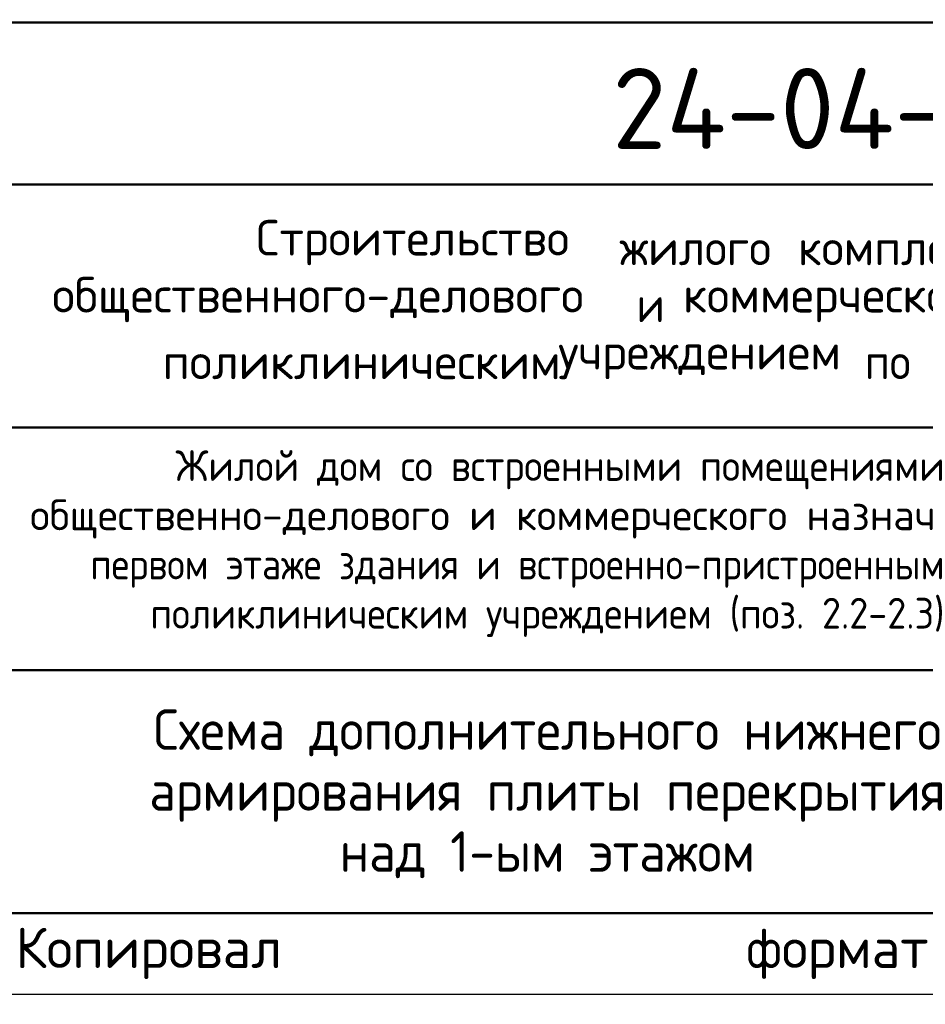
# Model space of a CAD drawing. Header units: millimetres. Extents: x 0 to 50400, y -76 to 35640.
# Tile 5 of 10: x 35493 to 42201, y -76 to 7222. Entities that reach past the tile are written whole.
import ezdxf

# ---------------------------------------------------------------- set-up
doc = ezdxf.new("R2010")
doc.units = ezdxf.units.MM
doc.layers.add('Standard', color=7, linetype='Continuous', lineweight=25)
doc.styles.add('ISOCPEUR', font='txt')

msp = doc.modelspace()

# ---------------------------------------------------------------- linework, layer by layer
at = {"layer": 'Standard', "color": 7, "linetype": 'Continuous', "lineweight": 50, "transparency": 33554687}
for p, q in [((27600, 7200), (49800, 7200)), ((35400, 6000), (49800, 6000)), ((35400, 4200), (49800, 4200)), ((35400, 2400), (49800, 2400))]:
    msp.add_line(p, q, dxfattribs=at)
at = {"layer": 'Standard', "color": 7, "linetype": 'Continuous', "lineweight": 25, "transparency": 33554687}
msp.add_line((27600, 600), (49800, 600), dxfattribs=at)
msp.add_line((27600, 600), (49800, 600), dxfattribs=at)
msp.add_line((27600, 600), (49800, 600), dxfattribs=at)
msp.add_lwpolyline([(0, 0), (50400, 0), (50400, 35640), (0, 35640), (0, 0)], close=True, dxfattribs=at)
at = {"layer": 'Standard', "color": 7, "linetype": 'Continuous', "lineweight": 50, "transparency": 33554687}
msp.add_lwpolyline([(2400, 35040), (49800, 35040), (49800, 600), (2400, 600), (2400, 35040)], close=True, dxfattribs=at)

# ---------------------------------------------------------------- texts
at = {"layer": 'Standard', "color": 7, "linetype": 'Continuous', "lineweight": 50, "transparency": 33554687, "insert": (39882.1, 6261.8), "char_height": 600, "width": 6049.905, "attachment_point": 7, "style": 'ISOCPEUR'}
msp.add_mtext('\\W0.98;24-04-КЖ.2-5.2', dxfattribs=at)
at = {"layer": 'Standard', "color": 7, "linetype": 'Continuous', "lineweight": 25, "transparency": 33554687, "char_height": 264, "attachment_point": 7, "style": 'ISOCPEUR'}
for s, insert, width in [('\\W0.98;Строительство ', (37244.6, 5402), 2820.834), ('\\W0.96;жилого ', (39937.4, 5402), 1446.12), ('\\W0.97;комплекса ', (41257.4, 5402), 1975.295), ('\\W0.99;общественного-делового ', (35733.3, 4979.6), 4457.19), ('\\W0.87;и ', (40062.9, 4979.6), 457.48), ('\\W0.98;коммерческого ', (40406.1, 4979.6), 2714.914), ('\\W0.98;поликлиническим ', (36551.7, 4557.2), 3058.058), ('\\W0.98;учреждением ', (39482.1, 4557.2), 2397.896), ('\\W0.91;по ', (41752.5, 4557.2), 647.689)]:
    msp.add_mtext(s, dxfattribs=dict(at, insert=insert, width=width))
at = {"layer": 'Standard', "color": 7, "linetype": 'Continuous', "lineweight": 18, "transparency": 33554687, "char_height": 228, "attachment_point": 7, "style": 'ISOCPEUR'}
for s, insert, width in [('\\W0.99;Жилой дом со встроенными помещениями', (36647.4, 3740.8), 6015.254), ('\\W0.99;общественно-делового и коммерческого назначения на', (35570.1, 3376), 8168.165), ('\\W0.99;первом этаже здания и встроенно-пристроенным', (36014.7, 3011.2), 7279.773), ('\\W0.99;поликлиническим учреждением (поз. 2.2-2.3)', (36459.3, 2646.4), 6390.302)]:
    msp.add_mtext(s, dxfattribs=dict(at, insert=insert, width=width))
at = {"layer": 'Standard', "color": 7, "linetype": 'Continuous', "lineweight": 25, "transparency": 33554687, "insert": (39600, 2110), "char_height": 300, "width": 6320.25, "attachment_point": 2, "line_spacing_factor": 0.903614}
msp.add_mtext('\\A1;{\\fISOCPEUR|i0|b0;\\H300.000000;\\W1.000000;\\C7;Схема дополнительного нижнего}\\P{\\fISOCPEUR|i0|b0;\\H300.000000;\\W1.000000;\\C7;армирования плиты перекрытия}\\P{\\fISOCPEUR|i0|b0;\\H300.000000;\\W1.000000;\\C7;над 1-ым этажом}\\P', dxfattribs=at)
at = {"layer": 'Standard', "color": 8, "linetype": 'Continuous', "lineweight": 13, "transparency": 33554687, "insert": (49800, 297.3), "char_height": 300, "width": 14099.358, "attachment_point": 6, "style": 'ISOCPEUR'}
msp.add_mtext('\\A1;{\\fISOCPEUR|i0|b0;\\H300.000000;\\W1.000000;\\C8;Копировал                  формат - А3                      Allplan 2024}\\P', dxfattribs=at)

doc.saveas('drawing.dxf')
